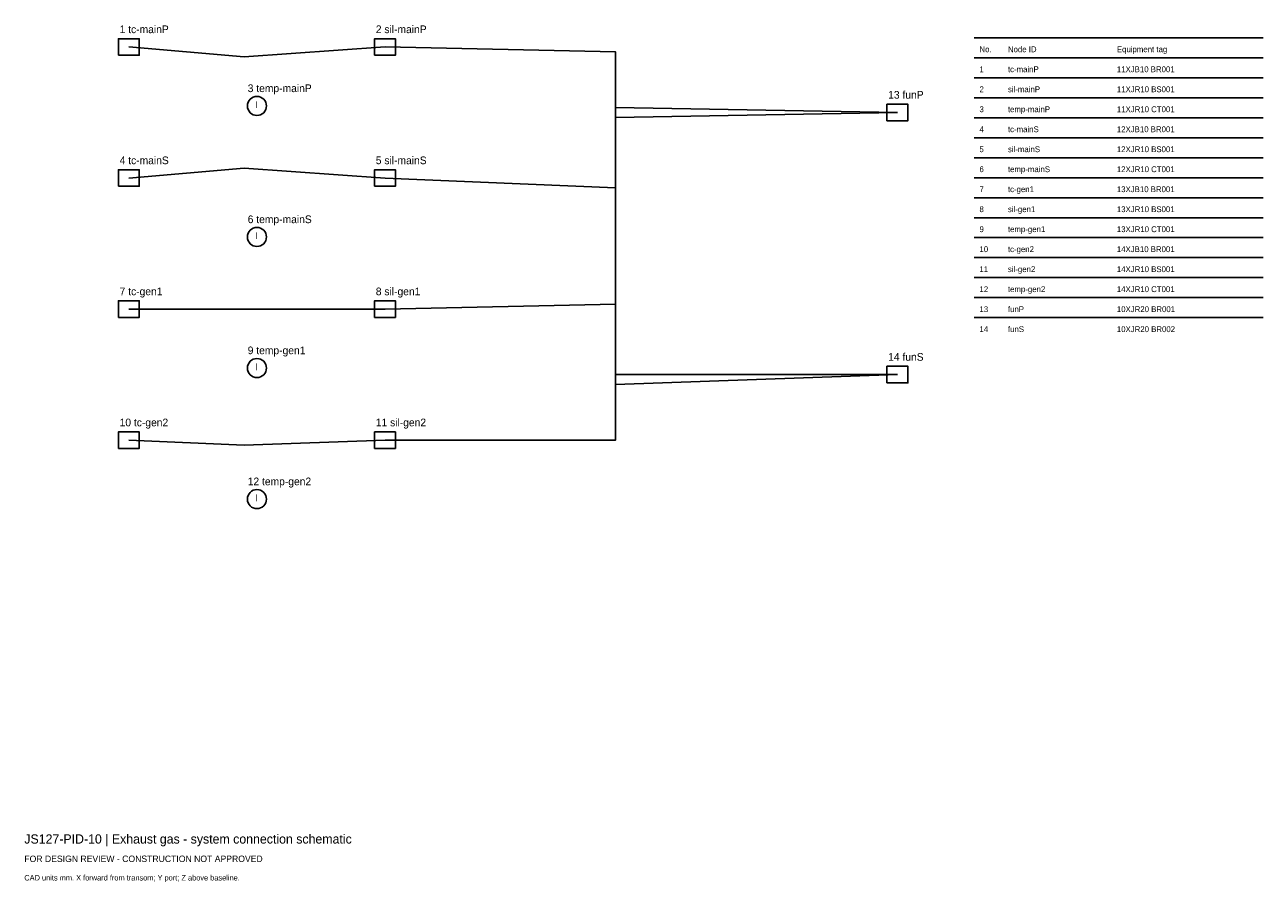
# Model space of a CAD drawing. Header units: millimetres. Extents: x 0 to 403, y -25 to 254.
import ezdxf

# ---------------------------------------------------------------- set-up
doc = ezdxf.new("R2010")
doc.units = ezdxf.units.MM
for name, color, linetype in [('ANNOTATION', 7, 'Continuous'), ('EQUIPMENT', 3, 'Continuous'), ('GEOMETRY', 7, 'Continuous'), ('PIPING', 4, 'Continuous')]:
    doc.layers.add(name, color=color, linetype=linetype)

msp = doc.modelspace()

# ---------------------------------------------------------------- linework, layer by layer
at = {"layer": 'EQUIPMENT'}
for points in [[(30.6, 244.3), (37.4, 244.3), (37.4, 249.7), (30.6, 249.7)], [(113.93, 244.3), (120.73, 244.3), (120.73, 249.7), (113.93, 249.7)], [(280.6, 223), (287.4, 223), (287.4, 228.4), (280.6, 228.4)], [(30.6, 201.69), (37.4, 201.69), (37.4, 207.09), (30.6, 207.09)], [(113.93, 201.69), (120.73, 201.69), (120.73, 207.09), (113.93, 207.09)], [(30.6, 159.08), (37.4, 159.08), (37.4, 164.48), (30.6, 164.48)], [(113.93, 159.08), (120.73, 159.08), (120.73, 164.48), (113.93, 164.48)], [(280.6, 137.78), (287.4, 137.78), (287.4, 143.18), (280.6, 143.18)], [(30.6, 116.47), (37.4, 116.47), (37.4, 121.87), (30.6, 121.87)], [(113.93, 116.47), (120.73, 116.47), (120.73, 121.87), (113.93, 121.87)]]:
    msp.add_lwpolyline(points, close=True, dxfattribs=at)
for centre in [(75.67, 227.83), (75.67, 185.22), (75.67, 142.61), (75.67, 100)]:
    msp.add_circle(centre, 3.1, dxfattribs=at)
at = {"layer": 'GEOMETRY'}
for p, q in [((309, 250), (403, 250)), ((309, 243.5), (403, 243.5)), ((309, 237), (403, 237)), ((309, 230.5), (403, 230.5)), ((309, 224), (403, 224)), ((309, 217.5), (403, 217.5)), ((309, 211), (403, 211)), ((309, 204.5), (403, 204.5)), ((309, 198), (403, 198)), ((309, 191.5), (403, 191.5)), ((309, 185), (403, 185)), ((309, 178.5), (403, 178.5)), ((309, 172), (403, 172)), ((309, 165.5), (403, 165.5)), ((309, 159), (403, 159))]:
    msp.add_line(p, q, dxfattribs=at)
at = {"layer": 'PIPING'}
for points in [[(34, 247), (71.5, 243.8), (71.5, 243.8), (117.33, 247)], [(117.33, 247), (192.33, 245.4), (192.33, 224.1), (284, 225.7)], [(117.33, 161.78), (192.33, 163.38), (192.33, 227.3), (284, 225.7)], [(34, 204.39), (71.5, 207.59), (71.5, 207.59), (117.33, 204.39)], [(117.33, 204.39), (192.33, 201.19), (192.33, 137.28), (284, 140.48)], [(34, 161.78), (71.5, 161.78), (71.5, 161.78), (117.33, 161.78)], [(117.33, 119.17), (192.33, 119.17), (192.33, 140.48), (284, 140.48)], [(34, 119.17), (71.5, 117.57), (71.5, 117.57), (117.33, 119.17)]]:
    msp.add_lwpolyline(points, dxfattribs=at)

# ---------------------------------------------------------------- texts
at = {"layer": 'ANNOTATION'}
for s, height, p in [('1 tc-mainP', 2.5, (31, 251.5)), ('2 sil-mainP', 2.5, (114.33, 251.5)), ('No.', 1.9, (310.7, 245.3)), ('Node ID', 1.9, (319.95, 245.3)), ('Equipment tag', 1.9, (355.39, 245.3)), ('1', 1.9, (310.7, 238.8)), ('tc-mainP', 1.9, (319.95, 238.8)), ('11XJB10 BR001', 1.9, (355.39, 238.8)), ('3 temp-mainP', 2.5, (72.67, 232.33)), ('2', 1.9, (310.7, 232.3)), ('sil-mainP', 1.9, (319.95, 232.3)), ('11XJR10 BS001', 1.9, (355.39, 232.3)), ('13 funP', 2.5, (281, 230.2)), ('I', 2.2, (75.17, 227.13)), ('3', 1.9, (310.7, 225.8)), ('temp-mainP', 1.9, (319.95, 225.8)), ('11XJR10 CT001', 1.9, (355.39, 225.8)), ('4', 1.9, (310.7, 219.3)), ('tc-mainS', 1.9, (319.95, 219.3)), ('12XJB10 BR001', 1.9, (355.39, 219.3)), ('5', 1.9, (310.7, 212.8)), ('sil-mainS', 1.9, (319.95, 212.8)), ('12XJR10 BS001', 1.9, (355.39, 212.8)), ('4 tc-mainS', 2.5, (31, 208.89)), ('5 sil-mainS', 2.5, (114.33, 208.89)), ('6', 1.9, (310.7, 206.3)), ('temp-mainS', 1.9, (319.95, 206.3)), ('12XJR10 CT001', 1.9, (355.39, 206.3)), ('7', 1.9, (310.7, 199.8)), ('tc-gen1', 1.9, (319.95, 199.8)), ('13XJB10 BR001', 1.9, (355.39, 199.8)), ('8', 1.9, (310.7, 193.3)), ('sil-gen1', 1.9, (319.95, 193.3)), ('13XJR10 BS001', 1.9, (355.39, 193.3)), ('6 temp-mainS', 2.5, (72.67, 189.72)), ('I', 2.2, (75.17, 184.52)), ('9', 1.9, (310.7, 186.8)), ('temp-gen1', 1.9, (319.95, 186.8)), ('13XJR10 CT001', 1.9, (355.39, 186.8)), ('10', 1.9, (310.7, 180.3)), ('tc-gen2', 1.9, (319.95, 180.3)), ('14XJB10 BR001', 1.9, (355.39, 180.3)), ('11', 1.9, (310.7, 173.8)), ('sil-gen2', 1.9, (319.95, 173.8)), ('14XJR10 BS001', 1.9, (355.39, 173.8)), ('12', 1.9, (310.7, 167.3)), ('temp-gen2', 1.9, (319.95, 167.3)), ('14XJR10 CT001', 1.9, (355.39, 167.3)), ('7 tc-gen1', 2.5, (31, 166.28)), ('8 sil-gen1', 2.5, (114.33, 166.28)), ('13', 1.9, (310.7, 160.8)), ('funP', 1.9, (319.95, 160.8)), ('10XJR20 BR001', 1.9, (355.39, 160.8)), ('14', 1.9, (310.7, 154.3)), ('funS', 1.9, (319.95, 154.3)), ('10XJR20 BR002', 1.9, (355.39, 154.3)), ('9 temp-gen1', 2.5, (72.67, 147.11)), ('14 funS', 2.5, (281, 144.98)), ('I', 2.2, (75.17, 141.91)), ('10 tc-gen2', 2.5, (31, 123.67)), ('11 sil-gen2', 2.5, (114.33, 123.67)), ('12 temp-gen2', 2.5, (72.67, 104.5)), ('I', 2.2, (75.17, 99.3)), ('JS127-PID-10 | Exhaust gas - system connection schematic', 3, (0, -12)), ('FOR DESIGN REVIEW - CONSTRUCTION NOT APPROVED', 2.1, (0, -18)), ('CAD units mm. X forward from transom; Y port; Z above baseline.', 1.8, (0, -24))]:
    msp.add_text(s, height=height, dxfattribs=at).set_placement(p)

doc.saveas('drawing.dxf')
